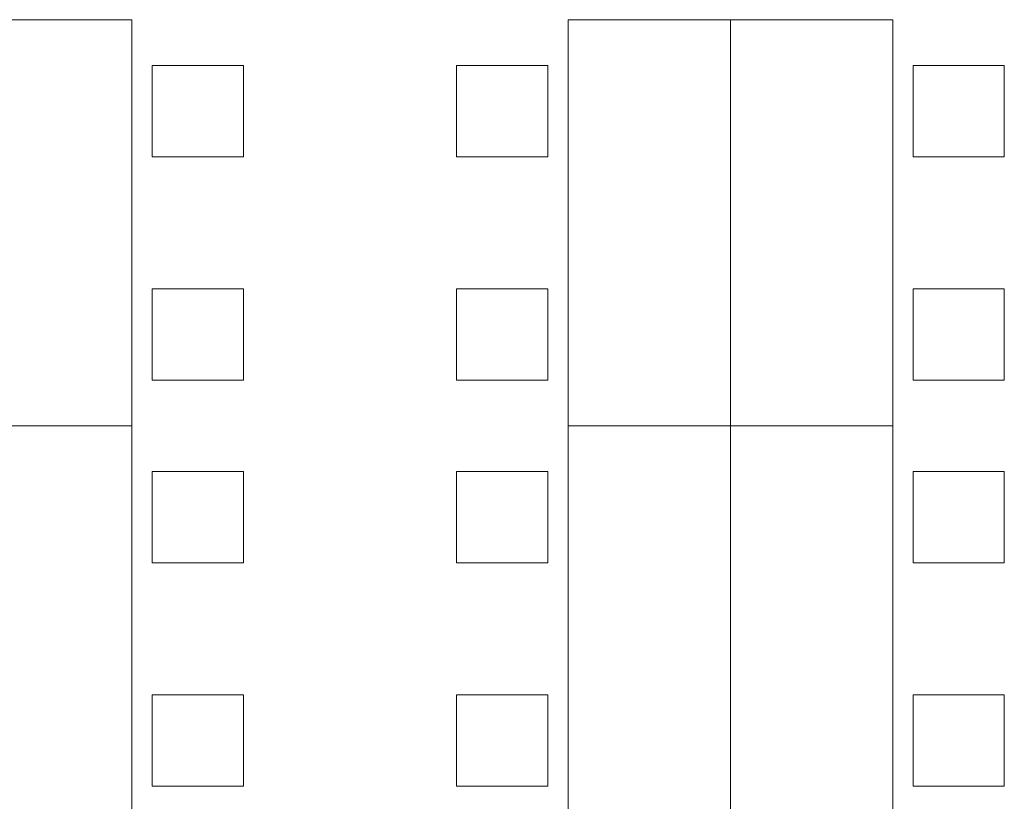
# Model space of a CAD drawing. Extents: x -620 to 3480, y 62 to 1107.
# Tile 23 of 244: x -272 to -175, y 260 to 337. Entities that reach past the tile are written whole.
import ezdxf

# ---------------------------------------------------------------- set-up
doc = ezdxf.new("R2010")
doc.units = 0
doc.layers.get('0').update_dxf_attribs({"lineweight": 35})
doc.layers.add('60- 61 allgemeine Ausstattung- 1 Möbel', color=7, linetype='Continuous', lineweight=9, true_color=0x00cccc)

# ---------------------------------------------------------------- blocks, each defined once
blk = doc.blocks.new('Referenz-A06G9GKX8I')
at = {"layer": '60- 61 allgemeine Ausstattung- 1 Möbel', "color": 0, "linetype": 'Continuous', "ltscale": 0.13}
for p, q in [((-277.013, 336.957), (-261.013, 336.957)), ((-261.013, 336.957), (-261.013, 296.957)), ((-218.013, 336.957), (-202.013, 336.957)), ((-218.013, 296.957), (-218.013, 336.957)), ((-202.013, 336.957), (-202.013, 296.957)), ((-202.013, 336.957), (-186.013, 336.957)), ((-202.013, 296.957), (-202.013, 336.957)), ((-186.013, 336.957), (-186.013, 296.957)), ((-259.013, 332.457), (-250.013, 332.457)), ((-259.013, 323.457), (-259.013, 332.457)), ((-250.013, 332.457), (-250.013, 323.457)), ((-229.013, 332.457), (-220.013, 332.457)), ((-229.013, 323.457), (-229.013, 332.457)), ((-220.013, 332.457), (-220.013, 323.457)), ((-184.013, 332.457), (-175.013, 332.457)), ((-184.013, 323.457), (-184.013, 332.457)), ((-175.013, 332.457), (-175.013, 323.457)), ((-250.013, 323.457), (-259.013, 323.457)), ((-220.013, 323.457), (-229.013, 323.457)), ((-175.013, 323.457), (-184.013, 323.457)), ((-259.013, 310.457), (-250.013, 310.457)), ((-259.013, 301.457), (-259.013, 310.457)), ((-250.013, 310.457), (-250.013, 301.457)), ((-229.013, 310.457), (-220.013, 310.457)), ((-229.013, 301.457), (-229.013, 310.457)), ((-220.013, 310.457), (-220.013, 301.457)), ((-184.013, 310.457), (-175.013, 310.457)), ((-184.013, 301.457), (-184.013, 310.457)), ((-175.013, 310.457), (-175.013, 301.457)), ((-250.013, 301.457), (-259.013, 301.457)), ((-220.013, 301.457), (-229.013, 301.457)), ((-175.013, 301.457), (-184.013, 301.457)), ((-277.013, 296.957), (-261.013, 296.957)), ((-261.013, 296.957), (-277.013, 296.957)), ((-261.013, 296.957), (-261.013, 256.957)), ((-202.013, 296.957), (-218.013, 296.957)), ((-218.013, 296.957), (-202.013, 296.957)), ((-218.013, 256.957), (-218.013, 296.957)), ((-202.013, 296.957), (-186.013, 296.957)), ((-202.013, 256.957), (-202.013, 296.957)), ((-186.013, 296.957), (-202.013, 296.957)), ((-202.013, 296.957), (-202.013, 256.957)), ((-186.013, 296.957), (-186.013, 256.957)), ((-259.013, 292.457), (-250.013, 292.457)), ((-259.013, 283.457), (-259.013, 292.457)), ((-250.013, 292.457), (-250.013, 283.457)), ((-229.013, 292.457), (-220.013, 292.457)), ((-229.013, 283.457), (-229.013, 292.457)), ((-220.013, 292.457), (-220.013, 283.457)), ((-184.013, 292.457), (-175.013, 292.457)), ((-184.013, 283.457), (-184.013, 292.457)), ((-175.013, 292.457), (-175.013, 283.457)), ((-250.013, 283.457), (-259.013, 283.457)), ((-220.013, 283.457), (-229.013, 283.457)), ((-175.013, 283.457), (-184.013, 283.457)), ((-259.013, 270.457), (-250.013, 270.457)), ((-259.013, 261.457), (-259.013, 270.457)), ((-250.013, 270.457), (-250.013, 261.457)), ((-229.013, 270.457), (-220.013, 270.457)), ((-229.013, 261.457), (-229.013, 270.457)), ((-220.013, 270.457), (-220.013, 261.457)), ((-184.013, 270.457), (-175.013, 270.457)), ((-184.013, 261.457), (-184.013, 270.457)), ((-175.013, 270.457), (-175.013, 261.457)), ((-250.013, 261.457), (-259.013, 261.457)), ((-220.013, 261.457), (-229.013, 261.457)), ((-175.013, 261.457), (-184.013, 261.457))]:
    blk.add_line(p, q, dxfattribs=at)

msp = doc.modelspace()

# ---------------------------------------------------------------- block references
at = {"color": 8, "lineweight": 25, "ltscale": 0.25, "true_color": 0x808080}
msp.add_blockref('Referenz-A06G9GKX8I', (0, 0), dxfattribs=at)

doc.saveas('drawing.dxf')
